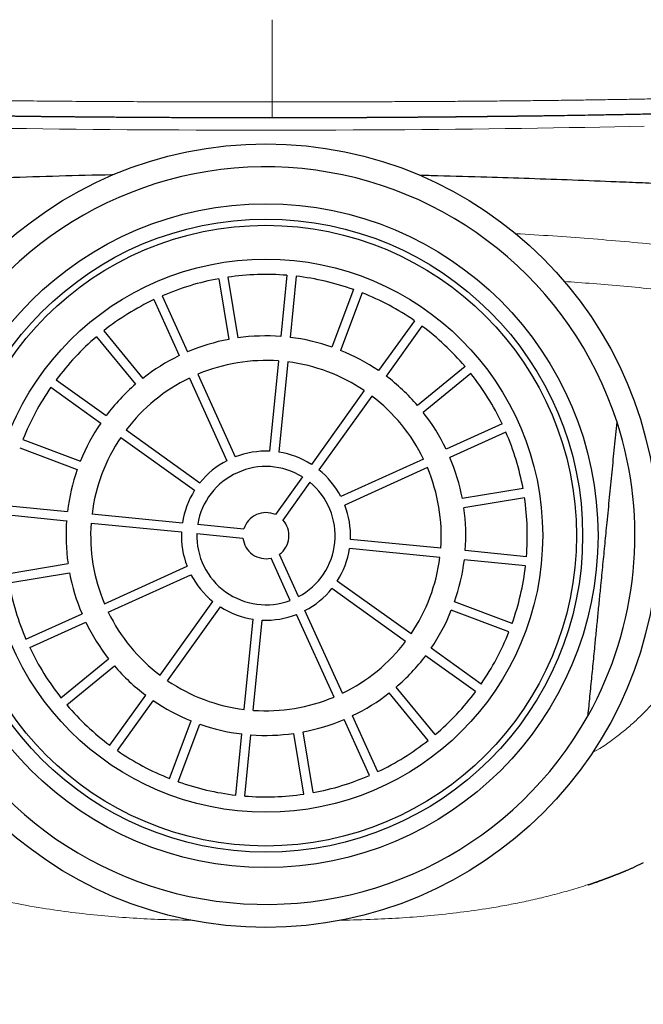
# Model space of a CAD drawing. Header units: millimetres. Extents: x 8 to 539, y 12 to 464.
# Tile 47 of 59: x 275 to 295, y 391 to 423. Entities that reach past the tile are written whole.
import ezdxf

# ---------------------------------------------------------------- set-up
doc = ezdxf.new("R2010")
doc.units = ezdxf.units.MM

msp = doc.modelspace()

# ---------------------------------------------------------------- linework, layer by layer
at = {"color": 252, "linetype": 'Continuous', "lineweight": 0}
msp.add_line((283.223, 422.847), (283.224, 420.171), dxfattribs=at)
at = {"color": 7, "linetype": 'Continuous', "lineweight": 30}
for p, q in [((281.487, 414.418), (281.812, 412.445)), ((281.783, 414.467), (282.108, 412.493)), ((283.703, 414.53), (283.507, 412.539)), ((284.001, 414.501), (283.805, 412.51)), ((285.872, 414.064), (285.167, 412.192)), ((286.153, 413.959), (285.448, 412.086)), ((279.375, 413.737), (280.2, 411.915)), ((279.648, 413.861), (280.474, 412.039)), ((287.847, 413.053), (286.682, 411.427)), ((277.743, 412.722), (279.012, 411.176)), ((288.091, 412.878), (286.926, 411.252)), ((277.511, 412.532), (278.78, 410.986)), ((283.428, 411.743), (283.139, 408.805)), ((283.727, 411.713), (283.437, 408.776)), ((289.493, 411.565), (287.947, 410.296)), ((276.198, 411.13), (277.824, 409.965)), ((280.531, 411.186), (281.749, 408.497)), ((280.804, 411.31), (282.022, 408.621)), ((289.684, 411.333), (288.137, 410.064)), ((276.023, 410.886), (277.649, 409.721)), ((286.216, 410.776), (284.496, 408.377)), ((286.46, 410.602), (284.74, 408.202)), ((278.475, 409.499), (280.874, 407.779)), ((290.698, 409.702), (288.876, 408.876)), ((275.118, 409.192), (276.99, 408.487)), ((278.3, 409.255), (280.699, 407.535)), ((290.822, 409.428), (289, 408.603)), ((275.012, 408.911), (276.884, 408.206)), ((288.147, 408.546), (285.458, 407.327)), ((288.271, 408.272), (285.582, 407.054)), ((284.205, 407.97), (283.325, 406.742)), ((284.448, 407.795), (283.569, 406.567)), ((291.38, 407.59), (289.406, 407.264)), ((291.428, 407.294), (289.455, 406.968)), ((274.576, 407.04), (276.567, 406.844)), ((274.546, 406.741), (276.537, 406.545)), ((277.363, 406.765), (280.301, 406.476)), ((277.333, 406.467), (280.271, 406.177)), ((280.799, 406.427), (282.302, 406.279)), ((280.77, 406.128), (282.273, 405.98)), ((288.704, 405.648), (285.766, 405.938)), ((288.675, 405.35), (285.737, 405.639)), ((283.809, 403.951), (283.185, 405.326)), ((284.082, 404.075), (283.459, 405.45)), ((291.491, 405.374), (289.5, 405.57)), ((274.609, 404.821), (276.583, 405.147)), ((277.767, 403.843), (280.456, 405.061)), ((291.462, 405.075), (289.471, 405.271)), ((274.658, 404.525), (276.632, 404.851)), ((277.891, 403.569), (280.58, 404.788)), ((287.563, 402.617), (285.163, 404.336)), ((287.738, 402.86), (285.338, 404.58)), ((279.578, 401.513), (281.297, 403.913)), ((279.822, 401.339), (281.541, 403.738)), ((291.026, 403.204), (289.153, 403.909)), ((275.216, 402.687), (277.038, 403.512)), ((285.234, 400.805), (284.015, 403.494)), ((285.507, 400.929), (284.289, 403.618)), ((290.92, 402.923), (289.048, 403.628)), ((275.339, 402.414), (277.162, 403.239)), ((282.311, 400.402), (282.6, 403.34)), ((282.609, 400.372), (282.899, 403.31)), ((289.839, 400.985), (288.213, 402.15)), ((290.014, 401.229), (288.388, 402.394)), ((276.354, 400.782), (277.9, 402.051)), ((276.544, 400.55), (278.091, 401.819)), ((277.946, 399.237), (279.112, 400.863)), ((288.294, 399.393), (287.025, 400.939)), ((288.526, 399.583), (287.257, 401.129)), ((278.19, 399.062), (279.356, 400.688)), ((286.663, 398.378), (285.837, 400.2)), ((279.885, 398.156), (280.589, 400.029)), ((280.165, 398.051), (280.87, 399.923)), ((286.389, 398.254), (285.564, 400.077)), ((282.036, 397.615), (282.232, 399.605)), ((282.335, 397.585), (282.531, 399.576)), ((284.255, 397.648), (283.929, 399.622)), ((284.551, 397.697), (284.225, 399.67)), ((295.291, 395.411), (294.998, 395.274))]:
    msp.add_line(p, q, dxfattribs=at)
at = {"color": 7, "linetype": 'Continuous', "lineweight": 30, "flags": 128}
msp.add_lwpolyline([(283.221, 419.662), (283.22, 419.662), (283.22, 419.662)], dxfattribs=at)
at = {"color": 252, "linetype": 'Continuous', "lineweight": 0, "flags": 128}
msp.add_lwpolyline([(295.324, 419.385), (294.851, 419.374), (294.37, 419.363), (293.881, 419.353), (293.385, 419.343), (292.882, 419.334), (292.372, 419.325), (291.855, 419.317), (291.333, 419.309), (290.804, 419.302), (290.271, 419.295), (289.732, 419.288), (289.189, 419.282), (288.642, 419.277), (288.09, 419.272), (287.536, 419.268), (286.978, 419.264), (286.417, 419.261), (285.854, 419.258), (285.29, 419.255), (284.723, 419.254), (284.156, 419.252), (283.587, 419.252), (283.019, 419.251), (282.45, 419.252), (281.882, 419.252), (281.314, 419.254), (280.748, 419.255), (280.183, 419.258), (279.62, 419.261), (279.06, 419.264), (278.502, 419.268), (277.947, 419.272), (277.396, 419.277), (276.849, 419.282), (276.305, 419.288), (275.767, 419.295), (275.233, 419.302), (274.705, 419.309)], dxfattribs=at)
at = {"color": 7, "linetype": 'Continuous', "lineweight": 30}
for radius in [12.75, 10.8, 10.3, 10.1, 9]:
    msp.add_circle((283.019, 406.058), radius, dxfattribs=at)
at = {"color": 252, "linetype": 'Continuous', "lineweight": 0}
msp.add_arc((265.529, 420.045), 17.696, 358.7606, 0.4083, dxfattribs=at)
at = {"color": 7, "linetype": 'Continuous', "lineweight": 30}
for radius, start, end in [(12, 17.9305, 150.8176), (8.5, 100.3852, 113.3629), (8.5, 85.3852, 98.3629), (8.5, 70.3852, 83.3629), (8.5, 55.3852, 68.3629), (8.5, 115.3852, 128.3629), (8.5, 40.3852, 53.3629), (8.5, 130.3852, 143.3629), (6.5, 100.6964, 113.0517), (6.5, 85.6964, 98.0517), (6.5, 70.6964, 83.0517), (6.5, 55.6964, 68.0517), (6.5, 115.6964, 128.0517), (5.7, 85.882, 112.8661), (5.7, 55.882, 82.8661), (5.7, 115.882, 142.8661), (6.5, 40.6964, 53.0517), (8.5, 25.3852, 38.3629), (8.5, 145.3852, 158.3629), (6.5, 130.6964, 143.0517), (5.7, 25.882, 52.8661), (6.5, 25.6964, 38.0517), (6.5, 145.6964, 158.0517), (12, 330.8176, 17.9305), (5.7, 145.882, 172.8661), (8.5, 10.3852, 23.3629), (2.75, 87.5008, 111.2473), (2.75, 57.5008, 81.2473), (6.5, 10.6964, 23.0517), (6.5, 160.6964, 173.0517), (2.25, 58.1966, 170.5515), (2.75, 117.5008, 141.2473), (2.75, 27.5008, 51.2473), (5.7, 355.882, 22.8661), (2.25, 298.1966, 50.5515), (2.75, 147.5008, 171.2473), (8.5, 355.3852, 8.3629), (2.75, 357.5008, 21.2473), (6.5, 355.6964, 8.0517), (0.75, 65.911, 162.8371), (6.5, 175.6964, 188.0517), (5.7, 175.882, 202.8661), (0.75, 305.911, 42.8371), (2.75, 177.5008, 201.2473), (2.25, 178.1966, 290.5515), (0.75, 185.911, 282.8371), (2.75, 327.5008, 351.2473), (5.7, 325.882, 352.8661), (6.5, 340.6964, 353.0517), (8.5, 340.3852, 353.3629), (6.5, 190.6964, 203.0517), (2.75, 207.5008, 231.2473), (8.5, 190.3852, 203.3629), (2.75, 297.5008, 321.2473), (2.75, 237.5008, 261.2473), (5.7, 205.882, 232.8661), (2.75, 267.5008, 291.2473), (6.5, 325.6964, 338.0517), (6.5, 205.6964, 218.0517), (8.5, 325.3852, 338.3629), (8.5, 205.3852, 218.3629), (5.7, 295.882, 322.8661), (12, 197.9305, 330.8176), (6.5, 310.6964, 323.0517), (6.5, 220.6964, 233.0517), (5.7, 235.882, 262.8661), (6.5, 295.6964, 308.0517), (8.5, 310.3852, 323.3629), (8.5, 220.3852, 233.3629), (6.5, 235.6964, 248.0517), (5.7, 265.882, 292.8661), (6.5, 250.6964, 263.0517), (6.5, 280.6964, 293.0517), (6.5, 265.6964, 278.0517), (8.5, 295.3852, 308.3629), (8.5, 235.3852, 248.3629), (8.5, 280.3852, 293.3629), (8.5, 250.3852, 263.3629), (8.5, 265.3852, 278.3629)]:
    msp.add_arc((283.019, 406.058), radius, start, end, dxfattribs=at)
at = {"color": 252, "linetype": 'Continuous', "lineweight": 0}
for points, knots in [([(283.224, 420.171), (283.091, 420.171), (282.823, 420.171), (282.422, 420.171), (282.022, 420.171), (281.621, 420.172), (281.221, 420.172), (280.797, 420.173), (280.351, 420.174), (279.882, 420.175), (279.415, 420.177), (278.946, 420.179), (278.476, 420.181), (278.005, 420.183), (277.536, 420.186), (277.07, 420.189), (276.608, 420.192), (276.148, 420.196), (275.692, 420.2), (275.24, 420.204), (274.791, 420.209), (274.344, 420.214), (273.9, 420.219), (273.461, 420.224), (273.029, 420.23), (272.602, 420.235), (272.179, 420.241), (271.796, 420.247), (271.45, 420.252), (271.142, 420.257), (270.914, 420.261), (270.786, 420.263), (270.757, 420.264), (270.748, 420.264), (270.738, 420.264), (270.732, 420.264), (270.728, 420.264), (270.72, 420.264), (270.707, 420.265), (270.687, 420.265), (270.662, 420.266), (270.631, 420.266), (270.594, 420.267), (270.55, 420.268), (270.498, 420.268), (270.438, 420.27), (270.372, 420.271), (270.299, 420.272), (270.221, 420.274), (270.138, 420.275), (270.051, 420.277), (269.961, 420.279), (269.865, 420.281), (269.763, 420.283), (269.651, 420.285), (269.527, 420.288), (269.391, 420.29), (269.249, 420.293), (269.1, 420.297), (268.945, 420.3), (268.785, 420.304), (268.62, 420.308), (268.45, 420.312), (268.273, 420.316), (268.091, 420.32), (267.904, 420.325), (267.711, 420.33), (267.514, 420.335), (267.352, 420.34), (267.251, 420.343), (267.209, 420.344), (267.191, 420.344), (267.176, 420.345), (267.114, 420.347), (266.938, 420.352), (266.651, 420.36), (266.302, 420.371), (265.959, 420.382), (265.619, 420.393), (265.284, 420.405), (264.952, 420.417), (264.627, 420.429), (264.309, 420.442), (263.997, 420.455), (263.692, 420.468), (263.394, 420.481), (263.103, 420.495), (262.819, 420.509), (262.543, 420.523), (262.274, 420.537), (262.014, 420.551), (261.763, 420.566), (261.52, 420.581), (261.286, 420.595), (261.057, 420.61), (260.834, 420.626), (260.618, 420.642), (260.41, 420.658), (260.211, 420.674), (260.02, 420.69), (259.837, 420.706), (259.722, 420.717), (259.665, 420.723)], [0, 0, 0, 0, 0.0131474, 0.0262988, 0.0394535, 0.0526104, 0.0657686, 0.0789269, 0.0944331, 0.1099354, 0.1254312, 0.1409182, 0.1567091, 0.1724849, 0.1882423, 0.2039782, 0.2196891, 0.2353715, 0.2510221, 0.2666275, 0.2822451, 0.2978934, 0.3135586, 0.3292317, 0.3446313, 0.3600359, 0.3754443, 0.390855, 0.4023626, 0.4138701, 0.4253772, 0.4280446, 0.4283938, 0.4287431, 0.4290924, 0.4294417, 0.4295072, 0.4295626, 0.4302464, 0.4309972, 0.4318801, 0.4331036, 0.4345144, 0.4361126, 0.4381561, 0.4404415, 0.4429688, 0.4457379, 0.4487489, 0.4520016, 0.4552899, 0.458793, 0.4625109, 0.4664436, 0.470591, 0.475646, 0.4809868, 0.4866135, 0.4925256, 0.4987231, 0.5050876, 0.5117277, 0.5186433, 0.5258345, 0.5333012, 0.5410434, 0.5490611, 0.5573542, 0.5657974, 0.5695973, 0.5703497, 0.5711042, 0.5718607, 0.5723712, 0.5790359, 0.5944033, 0.6097694, 0.6251345, 0.6404987, 0.6561759, 0.6718526, 0.6875289, 0.7032051, 0.7188814, 0.7345578, 0.7502347, 0.7658781, 0.7815224, 0.7971678, 0.8128148, 0.8284636, 0.8438351, 0.8592093, 0.8745866, 0.8899675, 0.9056667, 0.921371, 0.9370813, 0.9527983, 0.968523, 0.9842565, 1, 1, 1, 1]), ([(283.224, 420.171), (283.463, 420.171), (283.941, 420.171), (284.654, 420.172), (285.363, 420.174), (286.069, 420.175), (286.77, 420.178), (287.455, 420.181), (288.122, 420.184), (288.773, 420.188), (289.42, 420.192), (290.064, 420.197), (290.718, 420.203), (291.378, 420.209), (292.043, 420.217), (292.7, 420.225), (293.347, 420.233), (293.985, 420.243), (294.603, 420.252), (295.199, 420.263), (295.775, 420.273), (296.343, 420.284), (296.901, 420.296), (297.462, 420.309), (298.023, 420.323), (298.583, 420.337), (299.13, 420.352), (299.663, 420.368), (300.184, 420.385), (300.681, 420.402), (301.155, 420.419), (301.606, 420.437), (302.045, 420.454), (302.47, 420.473), (302.89, 420.492), (303.304, 420.512), (303.709, 420.533), (304.098, 420.555), (304.471, 420.577), (304.826, 420.599), (305.158, 420.622), (305.467, 420.644), (305.754, 420.667), (306.024, 420.69), (306.279, 420.713), (306.434, 420.728), (306.512, 420.736)], [0, 0, 0, 0, 0.023531, 0.046955, 0.070297, 0.093578, 0.11682, 0.140046, 0.161947, 0.183869, 0.205826, 0.227836, 0.249912, 0.273333, 0.296697, 0.320015, 0.343299, 0.366562, 0.389814, 0.411739, 0.433675, 0.455631, 0.477618, 0.499643, 0.523017, 0.546371, 0.569708, 0.593031, 0.616343, 0.639645, 0.661609, 0.68357, 0.705528, 0.727487, 0.749447, 0.772744, 0.796049, 0.819364, 0.842694, 0.866042, 0.889411, 0.911468, 0.933552, 0.955665, 0.977813, 1, 1, 1, 1]), ([(291.141, 415.884), (291.545, 415.861), (292.726, 415.792), (294.682, 415.632), (297.009, 415.411), (298.556, 415.226), (299.331, 415.133)], [0, 0, 0, 0, 0.147621, 0.431546, 0.715642, 1, 1, 1, 1]), ([(283.019, 366.561), (282.608, 366.575), (281.786, 366.604), (280.572, 366.823), (279.392, 367.158), (278.257, 367.611), (277.174, 368.163), (276.077, 368.842), (274.979, 369.654), (273.894, 370.6), (272.883, 371.616), (271.938, 372.691), (270.927, 373.972), (269.868, 375.472), (268.788, 377.202), (267.796, 378.988), (266.878, 380.815), (266.046, 382.686), (265.291, 384.594), (264.532, 386.729), (263.798, 389.102), (263.114, 391.716), (262.535, 394.364), (262.058, 397.04), (261.676, 399.739), (261.366, 402.618), (261.138, 405.676), (260.989, 408.91), (260.91, 412.152), (260.896, 414.318), (260.89, 415.401)], [0, 0, 0, 0, 0.020823, 0.041652, 0.062477, 0.083288, 0.104117, 0.124965, 0.149963, 0.174965, 0.199966, 0.224964, 0.24997, 0.285685, 0.321398, 0.357112, 0.392831, 0.428546, 0.464263, 0.499979, 0.546645, 0.593314, 0.639985, 0.686652, 0.733321, 0.779987, 0.834988, 0.889993, 0.944996, 1, 1, 1, 1]), ([(305.148, 415.401), (305.141, 414.298), (305.127, 412.093), (305.045, 408.792), (304.89, 405.5), (304.638, 402.222), (304.295, 399.197), (303.877, 396.427), (303.409, 393.908), (302.849, 391.416), (302.195, 388.954), (301.488, 386.681), (300.747, 384.594), (299.992, 382.686), (299.159, 380.815), (298.241, 378.988), (297.249, 377.202), (296.169, 375.472), (295.111, 373.972), (294.1, 372.691), (293.155, 371.616), (292.143, 370.6), (291.059, 369.654), (289.961, 368.842), (288.863, 368.163), (287.78, 367.611), (286.646, 367.158), (285.466, 366.823), (284.252, 366.604), (283.43, 366.575), (283.019, 366.561)], [0, 0, 0, 0, 0.056004, 0.112007, 0.168012, 0.224012, 0.280011, 0.324013, 0.368015, 0.412019, 0.456021, 0.500021, 0.535737, 0.571454, 0.607169, 0.642888, 0.678602, 0.714315, 0.75003, 0.775036, 0.800034, 0.825035, 0.850037, 0.875035, 0.895883, 0.916712, 0.937523, 0.958348, 0.979177, 1, 1, 1, 1]), ([(299.145, 413.692), (298.814, 413.733), (298.151, 413.815), (297.155, 413.927), (296.157, 414.032), (295.156, 414.129), (294.158, 414.218), (293.346, 414.285), (292.868, 414.319), (292.719, 414.33)], [0, 0, 0, 0, 0.154997, 0.310217, 0.465672, 0.62137, 0.777323, 0.930747, 1, 1, 1, 1]), ([(293.642, 399.009), (293.659, 399.017), (293.924, 399.144), (294.281, 399.404), (294.729, 399.752), (295.061, 400.048), (295.389, 400.369), (295.91, 400.933), (296.576, 401.804), (297.297, 403.056), (297.899, 404.459), (298.445, 406.208), (298.87, 408.354), (299.134, 410.935), (299.141, 412.745), (299.145, 413.692)], [0, 0, 0, 0, 0.003305, 0.053767, 0.080037, 0.107108, 0.135058, 0.163959, 0.247508, 0.334884, 0.427413, 0.526212, 0.669231, 0.826733, 1, 1, 1, 1]), ([(280.568, 393.545), (280.214, 393.552), (279.246, 393.571), (277.638, 393.681), (276.018, 393.88), (274.641, 394.133), (273.803, 394.332), (273.234, 394.49), (272.937, 394.577), (272.641, 394.67), (272.343, 394.768), (272.053, 394.87), (271.769, 394.974), (271.5, 395.079), (271.256, 395.179), (271.106, 395.245), (271.04, 395.274)], [0, 0, 0, 0, 0.10879, 0.298197, 0.495805, 0.610721, 0.729125, 0.760685, 0.792408, 0.824272, 0.856239, 0.8889, 0.918919, 0.949493, 0.977758, 1, 1, 1, 1]), ([(294.998, 395.274), (294.992, 395.271), (294.873, 395.215), (294.633, 395.119), (294.213, 394.95), (293.714, 394.773), (293.141, 394.587), (292.564, 394.421), (291.99, 394.274), (291.419, 394.145), (290.854, 394.033), (289.847, 393.859), (288.411, 393.683), (286.799, 393.574), (285.825, 393.552), (285.465, 393.545)], [0, 0, 0, 0, 0.001858, 0.040392, 0.079607, 0.141162, 0.203273, 0.264855, 0.325773, 0.385754, 0.444801, 0.502953, 0.700201, 0.88934, 1, 1, 1, 1])]:
    msp.add_open_spline(points, degree=3, knots=knots, dxfattribs=at)
at = {"color": 7, "linetype": 'Continuous', "lineweight": 30}
for points, knots in [([(260.086, 420.223), (260.1, 420.221), (260.125, 420.219), (260.162, 420.216), (260.196, 420.213), (260.228, 420.21), (260.257, 420.207), (260.283, 420.205), (260.305, 420.203), (260.325, 420.201), (260.342, 420.2), (260.356, 420.199), (260.366, 420.198), (260.374, 420.197), (260.38, 420.197), (260.386, 420.196), (260.393, 420.196), (260.4, 420.195), (260.409, 420.194), (260.419, 420.194), (260.433, 420.192), (260.453, 420.191), (260.48, 420.189), (260.509, 420.186), (260.541, 420.184), (260.575, 420.181), (260.611, 420.178), (260.65, 420.175), (260.689, 420.172), (260.762, 420.166), (260.872, 420.158), (261.02, 420.147), (261.144, 420.139), (261.242, 420.132), (261.31, 420.128), (261.379, 420.123), (261.449, 420.119), (261.519, 420.114), (261.588, 420.11), (261.658, 420.105), (261.727, 420.101), (261.796, 420.097), (261.862, 420.093), (261.924, 420.089), (261.985, 420.086), (262.044, 420.082), (262.1, 420.079), (262.153, 420.076), (262.206, 420.073), (262.261, 420.07), (262.324, 420.066), (262.395, 420.063), (262.476, 420.058), (262.562, 420.054), (262.648, 420.049), (262.733, 420.045), (262.815, 420.04), (262.901, 420.036), (262.987, 420.032), (263.101, 420.026), (263.243, 420.019), (263.419, 420.011), (263.602, 420.003), (263.79, 419.994), (263.978, 419.986), (264.166, 419.978), (264.354, 419.97), (264.546, 419.962), (264.764, 419.953), (265.01, 419.944), (265.286, 419.933), (265.569, 419.923), (265.835, 419.914), (266.083, 419.905), (266.311, 419.898), (266.512, 419.891), (266.683, 419.886), (266.821, 419.881), (266.957, 419.877), (267.09, 419.873), (267.221, 419.869), (267.35, 419.865), (267.475, 419.862), (267.596, 419.858), (267.714, 419.855), (267.83, 419.852), (267.95, 419.848), (268.077, 419.845), (268.212, 419.841), (268.355, 419.837), (268.504, 419.833), (268.66, 419.829), (268.82, 419.825), (268.983, 419.821), (269.15, 419.817), (269.321, 419.813), (269.495, 419.809), (269.694, 419.804), (269.918, 419.799), (270.165, 419.793), (270.408, 419.788), (270.645, 419.783), (270.876, 419.778), (271.128, 419.773), (271.404, 419.768), (271.707, 419.762), (272.016, 419.757), (272.331, 419.751), (272.652, 419.745), (272.979, 419.74), (273.313, 419.735), (273.603, 419.73), (273.848, 419.727), (274.047, 419.724), (274.247, 419.721), (274.45, 419.718), (274.636, 419.716), (274.803, 419.714), (274.948, 419.712), (275.084, 419.71), (275.212, 419.709), (275.321, 419.707), (275.413, 419.706), (275.489, 419.705), (275.56, 419.705), (275.627, 419.704), (275.69, 419.703), (275.749, 419.702), (275.807, 419.702), (275.867, 419.701), (275.933, 419.7), (276.006, 419.7), (276.087, 419.699), (276.176, 419.698), (276.271, 419.697), (276.373, 419.696), (276.481, 419.695), (276.596, 419.694), (276.719, 419.693), (276.849, 419.691), (276.985, 419.69), (277.127, 419.689), (277.277, 419.688), (277.435, 419.686), (277.601, 419.685), (277.777, 419.683), (277.959, 419.682), (278.15, 419.681), (278.349, 419.679), (278.555, 419.678), (278.769, 419.676), (278.99, 419.675), (279.219, 419.674), (279.456, 419.672), (279.701, 419.671), (279.952, 419.67), (280.209, 419.669), (280.472, 419.668), (280.743, 419.667), (281.023, 419.666), (281.313, 419.665), (281.612, 419.664), (281.919, 419.663), (282.234, 419.663), (282.556, 419.663), (282.886, 419.662), (283.108, 419.663), (283.221, 419.663)], [0, 0, 0, 0, 0.003673, 0.00707, 0.010191, 0.013035, 0.015604, 0.017896, 0.019913, 0.021653, 0.023118, 0.024308, 0.025221, 0.025859, 0.026345, 0.02681, 0.027367, 0.028017, 0.02876, 0.029595, 0.030523, 0.032465, 0.034717, 0.03728, 0.039832, 0.042631, 0.045675, 0.048815, 0.051959, 0.055108, 0.066387, 0.077722, 0.089112, 0.09401, 0.098919, 0.103837, 0.108766, 0.113695, 0.118475, 0.123062, 0.127883, 0.13247, 0.136822, 0.140939, 0.144822, 0.148685, 0.152283, 0.155618, 0.158851, 0.162304, 0.165985, 0.170617, 0.175565, 0.18083, 0.186412, 0.191105, 0.196002, 0.20107, 0.206124, 0.211132, 0.220836, 0.230365, 0.240845, 0.251105, 0.261142, 0.270996, 0.280828, 0.290661, 0.300494, 0.314014, 0.327533, 0.341149, 0.354959, 0.365398, 0.375945, 0.386602, 0.392931, 0.399166, 0.405228, 0.411117, 0.416947, 0.422598, 0.428069, 0.433359, 0.438469, 0.443401, 0.448384, 0.453899, 0.459662, 0.465675, 0.471935, 0.478445, 0.485203, 0.491803, 0.498624, 0.505663, 0.512708, 0.519631, 0.529708, 0.539513, 0.549047, 0.558309, 0.567299, 0.576017, 0.587433, 0.598964, 0.610632, 0.622437, 0.634378, 0.646457, 0.658688, 0.671072, 0.678202, 0.685381, 0.692609, 0.699886, 0.707169, 0.71262, 0.717766, 0.722607, 0.727144, 0.731377, 0.734214, 0.736896, 0.739423, 0.741795, 0.744012, 0.746075, 0.74806, 0.750115, 0.752432, 0.75501, 0.757851, 0.760954, 0.76432, 0.767844, 0.771616, 0.775637, 0.779908, 0.784429, 0.789112, 0.794037, 0.799203, 0.804611, 0.810379, 0.816399, 0.822672, 0.829198, 0.835977, 0.843008, 0.850292, 0.857813, 0.865585, 0.873609, 0.881884, 0.89041, 0.899029, 0.907889, 0.91699, 0.926332, 0.936112, 0.946141, 0.95642, 0.966945, 0.977718, 0.988737, 1, 1, 1, 1]), ([(283.221, 419.662), (283.317, 419.662), (283.507, 419.662), (283.789, 419.663), (284.063, 419.663), (284.33, 419.664), (284.59, 419.664), (284.842, 419.665), (285.087, 419.665), (285.329, 419.666), (285.567, 419.667), (285.801, 419.668), (286.028, 419.669), (286.246, 419.67), (286.457, 419.671), (286.667, 419.672), (286.874, 419.674), (287.078, 419.675), (287.274, 419.676), (287.46, 419.677), (287.638, 419.679), (287.807, 419.68), (287.963, 419.681), (288.106, 419.682), (288.238, 419.683), (288.363, 419.684), (288.48, 419.685), (288.59, 419.686), (288.691, 419.687), (288.785, 419.688), (288.87, 419.689), (288.948, 419.69), (289.023, 419.691), (289.104, 419.691), (289.196, 419.692), (289.299, 419.693), (289.42, 419.694), (289.558, 419.696), (289.716, 419.697), (289.882, 419.699), (290.048, 419.701), (290.214, 419.703), (290.38, 419.704), (290.552, 419.706), (290.73, 419.708), (290.913, 419.71), (291.101, 419.713), (291.295, 419.715), (291.577, 419.719), (291.944, 419.723), (292.392, 419.73), (292.838, 419.736), (293.28, 419.744), (293.668, 419.75), (294.003, 419.756), (294.287, 419.761), (294.569, 419.766), (294.85, 419.772), (295.127, 419.777), (295.416, 419.783), (295.716, 419.79), (296.026, 419.797), (296.328, 419.804), (296.622, 419.81), (296.861, 419.816), (297.047, 419.821), (297.183, 419.824), (297.317, 419.828), (297.449, 419.831), (297.579, 419.834), (297.705, 419.838), (297.828, 419.841), (297.953, 419.844), (298.079, 419.848), (298.206, 419.851), (298.325, 419.855), (298.437, 419.858), (298.541, 419.861), (298.629, 419.863), (298.704, 419.866), (298.77, 419.868), (298.84, 419.87), (298.915, 419.872), (298.995, 419.874), (299.079, 419.877), (299.173, 419.88), (299.277, 419.883), (299.392, 419.887), (299.513, 419.891), (299.637, 419.895), (299.762, 419.899), (299.909, 419.904), (300.076, 419.909), (300.261, 419.916), (300.449, 419.922), (300.64, 419.929), (300.832, 419.936), (301.02, 419.943), (301.207, 419.951), (301.393, 419.958), (301.573, 419.965), (301.747, 419.972), (301.914, 419.979), (302.058, 419.986), (302.18, 419.991), (302.279, 419.995), (302.375, 420), (302.47, 420.004), (302.561, 420.008), (302.648, 420.012), (302.73, 420.016), (302.808, 420.02), (302.88, 420.023), (302.948, 420.027), (303.006, 420.029), (303.058, 420.032), (303.105, 420.034), (303.155, 420.037), (303.208, 420.04), (303.264, 420.042), (303.323, 420.045), (303.385, 420.049), (303.449, 420.052), (303.517, 420.056), (303.587, 420.059), (303.66, 420.063), (303.736, 420.068), (303.813, 420.072), (303.899, 420.077), (303.993, 420.082), (304.092, 420.088), (304.187, 420.094), (304.277, 420.099), (304.362, 420.104), (304.443, 420.109), (304.52, 420.114), (304.593, 420.119), (304.664, 420.124), (304.748, 420.129), (304.845, 420.136), (304.956, 420.143), (305.037, 420.149), (305.09, 420.153), (305.112, 420.154), (305.132, 420.156), (305.152, 420.157), (305.17, 420.159), (305.186, 420.16), (305.198, 420.161), (305.206, 420.161), (305.212, 420.162), (305.22, 420.162), (305.231, 420.163), (305.245, 420.164), (305.263, 420.166), (305.284, 420.167), (305.308, 420.169), (305.336, 420.171), (305.367, 420.174), (305.401, 420.176), (305.439, 420.179), (305.479, 420.182), (305.522, 420.186), (305.569, 420.19), (305.617, 420.194), (305.669, 420.198), (305.723, 420.203), (305.779, 420.207), (305.838, 420.213), (305.898, 420.218), (305.961, 420.224), (306.025, 420.23), (306.068, 420.234), (306.09, 420.236)], [0, 0, 0, 0, 0.009658, 0.019071, 0.028243, 0.037174, 0.045868, 0.054326, 0.062551, 0.070544, 0.078669, 0.086543, 0.094167, 0.101541, 0.108667, 0.115545, 0.122767, 0.129696, 0.136333, 0.142677, 0.14873, 0.154492, 0.159963, 0.164722, 0.169236, 0.173505, 0.17753, 0.18131, 0.184844, 0.188001, 0.190932, 0.193637, 0.196135, 0.198649, 0.202075, 0.205651, 0.209378, 0.214606, 0.220107, 0.22588, 0.231926, 0.237557, 0.243407, 0.249478, 0.255765, 0.262261, 0.268966, 0.275881, 0.282985, 0.299265, 0.315552, 0.331849, 0.348162, 0.364495, 0.375201, 0.38592, 0.396651, 0.407397, 0.418089, 0.428635, 0.441095, 0.453345, 0.465386, 0.477218, 0.488844, 0.494477, 0.500061, 0.505592, 0.51107, 0.516493, 0.521844, 0.52701, 0.531973, 0.537703, 0.543137, 0.548274, 0.553114, 0.557657, 0.561904, 0.564631, 0.567518, 0.57062, 0.573936, 0.577467, 0.581212, 0.585172, 0.590063, 0.595246, 0.60072, 0.606469, 0.612239, 0.61795, 0.626804, 0.635511, 0.644071, 0.65362, 0.662981, 0.672153, 0.681353, 0.690743, 0.700321, 0.708906, 0.717639, 0.726518, 0.731819, 0.737172, 0.742488, 0.747585, 0.752701, 0.757567, 0.762182, 0.766547, 0.770662, 0.774526, 0.77814, 0.780804, 0.783513, 0.78642, 0.789525, 0.792829, 0.796331, 0.800032, 0.80393, 0.808028, 0.812324, 0.816818, 0.821512, 0.826404, 0.831334, 0.837952, 0.844383, 0.850626, 0.856681, 0.862342, 0.867829, 0.873141, 0.878279, 0.883243, 0.888187, 0.896136, 0.904305, 0.912694, 0.91451, 0.916252, 0.917818, 0.919207, 0.920783, 0.922044, 0.922991, 0.923495, 0.923866, 0.924442, 0.925292, 0.926415, 0.927813, 0.929485, 0.931431, 0.933651, 0.936146, 0.938915, 0.941959, 0.945278, 0.948871, 0.952741, 0.956885, 0.961306, 0.966002, 0.970975, 0.976225, 0.981752, 0.987556, 0.993639, 1, 1, 1, 1]), ([(283.22, 419.662), (283.376, 419.662), (283.689, 419.662), (284.158, 419.662), (284.626, 419.663), (285.094, 419.665), (285.528, 419.666), (285.929, 419.668), (286.296, 419.67), (286.662, 419.671), (287.026, 419.674), (287.42, 419.676), (287.845, 419.679), (288.301, 419.683), (288.755, 419.686), (289.208, 419.691), (289.659, 419.695), (290.108, 419.7), (290.529, 419.705), (290.922, 419.709), (291.286, 419.714), (291.649, 419.719), (292.009, 419.724), (292.368, 419.729), (292.745, 419.735), (293.004, 419.739), (293.143, 419.741), (293.145, 419.741)], [0, 0, 0, 0, 0.045703, 0.091395, 0.137096, 0.182824, 0.228598, 0.264609, 0.300669, 0.336787, 0.37285, 0.408498, 0.45397, 0.499464, 0.544996, 0.590583, 0.636245, 0.681997, 0.727858, 0.765668, 0.803477, 0.841293, 0.879127, 0.916987, 0.954884, 0.999607, 1, 1, 1, 1]), ([(278.047, 417.798), (278.033, 417.798), (277.44, 417.787), (276.28, 417.756), (275.077, 417.72), (274.365, 417.694), (274.128, 417.686), (273.88, 417.676), (273.621, 417.666), (273.352, 417.655), (273.073, 417.644), (272.6, 417.624), (271.915, 417.594), (271.047, 417.555), (270.165, 417.514), (269.277, 417.471), (268.366, 417.426), (267.561, 417.384), (266.875, 417.348), (266.316, 417.32), (265.788, 417.295), (265.291, 417.273), (264.825, 417.253), (264.249, 417.23), (263.604, 417.208), (262.939, 417.191), (262.35, 417.183), (261.853, 417.185), (261.464, 417.199), (261.201, 417.226), (261.052, 417.264), (261.014, 417.304), (261.021, 417.335), (261.035, 417.353), (261.057, 417.371), (261.089, 417.389), (261.13, 417.406), (261.17, 417.421), (261.199, 417.43), (261.21, 417.433)], [0, 0, 0, 0, 0.001247, 0.055864, 0.111838, 0.119406, 0.127383, 0.135768, 0.144562, 0.153765, 0.163377, 0.173397, 0.203057, 0.235808, 0.267662, 0.301979, 0.33876, 0.378004, 0.404327, 0.430288, 0.455888, 0.481125, 0.506, 0.530514, 0.578448, 0.624938, 0.669983, 0.722129, 0.7722, 0.820199, 0.866128, 0.909991, 0.923998, 0.937937, 0.951809, 0.965614, 0.97935, 0.993019, 1, 1, 1, 1]), ([(304.828, 417.427), (304.869, 417.415), (304.995, 417.379), (305.022, 417.338), (305.017, 417.306), (305.01, 417.294), (304.999, 417.283), (304.982, 417.273), (304.961, 417.263), (304.934, 417.253), (304.884, 417.239), (304.791, 417.222), (304.587, 417.201), (304.237, 417.185), (303.714, 417.182), (303.104, 417.191), (302.44, 417.208), (301.66, 417.235), (300.76, 417.272), (299.735, 417.319), (298.725, 417.371), (297.784, 417.419), (296.958, 417.459), (296.119, 417.498), (295.272, 417.534), (294.241, 417.577), (293.021, 417.624), (291.614, 417.675), (290.148, 417.722), (288.96, 417.757), (288.224, 417.775), (288.035, 417.779)], [0, 0, 0, 0, 0.028065, 0.085327, 0.095058, 0.104893, 0.114831, 0.124872, 0.135017, 0.145266, 0.155618, 0.18462, 0.214407, 0.26954, 0.327179, 0.372521, 0.419306, 0.467533, 0.517204, 0.56832, 0.620881, 0.655501, 0.689296, 0.722269, 0.754418, 0.785744, 0.836117, 0.884206, 0.930011, 0.981959, 1, 1, 1, 1]), ([(293.496, 400.206), (293.506, 400.308), (293.526, 400.516), (293.557, 400.832), (293.589, 401.156), (293.621, 401.48), (293.653, 401.806), (293.685, 402.132), (293.715, 402.433), (293.742, 402.707), (293.766, 402.954), (293.791, 403.201), (293.815, 403.448), (293.839, 403.695), (293.864, 403.941), (293.888, 404.187), (293.915, 404.465), (293.946, 404.775), (293.979, 405.117), (294.013, 405.459), (294.047, 405.801), (294.08, 406.143), (294.116, 406.508), (294.155, 406.896), (294.195, 407.306), (294.235, 407.715), (294.276, 408.124), (294.316, 408.533), (294.356, 408.94), (294.396, 409.347), (294.423, 409.617), (294.436, 409.752)], [0, 0, 0, 0, 0.032291, 0.066509, 0.100728, 0.134946, 0.169226, 0.203507, 0.237787, 0.263595, 0.289404, 0.315228, 0.341052, 0.366625, 0.392198, 0.417787, 0.443376, 0.478839, 0.514305, 0.549768, 0.585334, 0.620902, 0.656468, 0.699252, 0.742036, 0.784889, 0.827742, 0.87078, 0.913819, 0.956909, 1, 1, 1, 1]), ([(293.488, 394.694), (293.488, 394.694), (293.488, 394.694), (293.488, 394.694), (293.489, 394.694), (293.49, 394.695), (293.492, 394.695), (293.493, 394.696), (293.495, 394.696), (293.497, 394.697), (293.499, 394.697), (293.5, 394.698), (293.502, 394.699), (293.504, 394.699), (293.507, 394.7), (293.51, 394.701), (293.513, 394.702), (293.516, 394.703), (293.518, 394.704), (293.521, 394.705), (293.523, 394.706), (293.525, 394.707), (293.527, 394.707), (293.529, 394.708), (293.531, 394.709), (293.533, 394.709), (293.536, 394.71), (293.539, 394.711), (293.542, 394.713), (293.546, 394.714), (293.55, 394.715), (293.553, 394.716), (293.556, 394.717), (293.559, 394.718), (293.561, 394.719), (293.563, 394.72), (293.566, 394.721), (293.569, 394.722), (293.572, 394.723), (293.576, 394.724), (293.58, 394.726), (293.584, 394.727), (293.588, 394.728), (293.592, 394.73), (293.596, 394.731), (293.599, 394.732), (293.604, 394.734), (293.608, 394.735), (293.613, 394.737), (293.619, 394.739), (293.624, 394.741), (293.628, 394.742), (293.632, 394.744), (293.636, 394.745), (293.64, 394.747), (293.648, 394.749), (293.657, 394.752), (293.664, 394.755), (293.669, 394.757), (293.674, 394.758), (293.68, 394.76), (293.686, 394.762), (293.693, 394.765), (293.699, 394.767), (293.706, 394.769), (293.711, 394.771), (293.715, 394.773), (293.719, 394.774), (293.721, 394.775), (293.724, 394.776), (293.727, 394.777), (293.73, 394.778), (293.735, 394.78), (293.74, 394.782), (293.746, 394.784), (293.752, 394.786), (293.756, 394.787), (293.761, 394.789), (293.765, 394.79), (293.771, 394.793), (293.78, 394.795), (293.789, 394.799), (293.798, 394.802), (293.808, 394.806), (293.818, 394.809), (293.829, 394.813), (293.838, 394.816), (293.848, 394.82), (293.858, 394.823), (293.869, 394.827), (293.88, 394.831), (293.89, 394.835), (293.898, 394.838), (293.905, 394.84), (293.913, 394.843), (293.923, 394.847), (293.933, 394.85), (293.942, 394.854), (293.953, 394.857), (293.964, 394.862), (293.977, 394.866), (293.991, 394.872), (294.005, 394.877), (294.017, 394.881), (294.028, 394.885), (294.04, 394.889), (294.053, 394.894), (294.071, 394.901), (294.085, 394.906), (294.097, 394.911), (294.106, 394.914), (294.115, 394.917), (294.125, 394.921), (294.135, 394.925), (294.144, 394.928), (294.151, 394.931), (294.156, 394.933), (294.159, 394.934), (294.162, 394.935), (294.165, 394.936), (294.169, 394.938), (294.172, 394.939), (294.176, 394.94), (294.179, 394.941), (294.181, 394.942), (294.183, 394.943), (294.184, 394.943), (294.186, 394.944), (294.187, 394.945), (294.189, 394.945), (294.191, 394.946), (294.194, 394.947), (294.197, 394.948), (294.201, 394.95), (294.205, 394.951), (294.208, 394.952), (294.212, 394.954), (294.218, 394.956), (294.225, 394.959), (294.234, 394.962), (294.243, 394.965), (294.253, 394.969), (294.263, 394.973), (294.273, 394.976), (294.284, 394.98), (294.301, 394.987), (294.323, 394.995), (294.352, 395.006), (294.379, 395.017), (294.407, 395.028), (294.434, 395.038), (294.459, 395.048), (294.478, 395.056), (294.491, 395.061), (294.502, 395.066), (294.514, 395.07), (294.526, 395.075), (294.537, 395.08), (294.548, 395.084), (294.561, 395.089), (294.575, 395.095), (294.592, 395.102), (294.611, 395.11), (294.631, 395.118), (294.653, 395.127), (294.677, 395.136), (294.698, 395.145), (294.719, 395.154), (294.746, 395.165), (294.777, 395.178), (294.815, 395.194), (294.861, 395.214), (294.906, 395.233), (294.952, 395.253), (294.983, 395.267), (294.998, 395.273)], [0, 0, 0, 0, 0.013772, 0.028668, 0.042847, 0.056422, 0.069201, 0.081493, 0.093329, 0.105254, 0.112305, 0.11953, 0.127342, 0.136032, 0.14559, 0.155819, 0.166644, 0.175508, 0.183771, 0.191124, 0.197566, 0.203279, 0.208754, 0.214019, 0.218614, 0.223596, 0.229439, 0.236144, 0.243706, 0.251458, 0.258919, 0.265466, 0.271397, 0.276632, 0.28117, 0.285018, 0.289057, 0.293922, 0.299614, 0.306133, 0.313116, 0.319739, 0.325969, 0.331527, 0.336846, 0.341927, 0.347121, 0.353061, 0.359121, 0.365553, 0.371496, 0.37688, 0.381705, 0.385972, 0.389805, 0.400724, 0.412395, 0.417858, 0.423481, 0.429252, 0.435166, 0.441259, 0.447867, 0.455074, 0.462522, 0.467195, 0.471272, 0.474752, 0.477635, 0.479933, 0.482499, 0.485849, 0.489985, 0.495159, 0.500806, 0.505862, 0.510266, 0.514019, 0.517209, 0.523258, 0.530071, 0.537634, 0.545346, 0.552893, 0.560596, 0.567493, 0.574413, 0.58096, 0.587223, 0.593865, 0.601013, 0.607744, 0.612121, 0.615841, 0.620105, 0.625449, 0.630405, 0.635726, 0.640867, 0.645818, 0.65327, 0.660094, 0.666207, 0.671542, 0.676085, 0.679953, 0.686293, 0.693156, 0.700091, 0.703569, 0.707529, 0.712189, 0.717553, 0.723549, 0.729081, 0.733536, 0.737255, 0.740293, 0.743912, 0.748651, 0.753309, 0.7587, 0.764111, 0.768943, 0.773197, 0.776813, 0.779895, 0.782832, 0.785758, 0.790953, 0.796112, 0.801494, 0.807805, 0.811822, 0.816152, 0.820796, 0.825474, 0.829522, 0.832937, 0.83576, 0.838069, 0.84, 0.840897, 0.842398, 0.843954, 0.845531, 0.849423, 0.8535, 0.857801, 0.861931, 0.865571, 0.869025, 0.87264, 0.874613, 0.876753, 0.880194, 0.884219, 0.888871, 0.893891, 0.898959, 0.904184, 0.90976, 0.915697, 0.921939, 0.927193, 0.931665, 0.93607, 0.940491, 0.945132, 0.954345, 0.963685, 0.972489, 0.981708, 0.99134, 1, 1, 1, 1]), ([(293.764, 394.783), (293.764, 394.783), (293.764, 394.783), (293.765, 394.783), (293.768, 394.784), (293.776, 394.788), (293.79, 394.793), (293.809, 394.801), (293.831, 394.811), (293.856, 394.821), (293.873, 394.828), (293.881, 394.832), (293.882, 394.832)], [0, 0, 0, 0, 0.001445, 0.105395, 0.189021, 0.274276, 0.406955, 0.55575, 0.70249, 0.844931, 0.991407, 1, 1, 1, 1])]:
    msp.add_open_spline(points, degree=3, knots=knots, dxfattribs=at)

doc.saveas('drawing.dxf')
